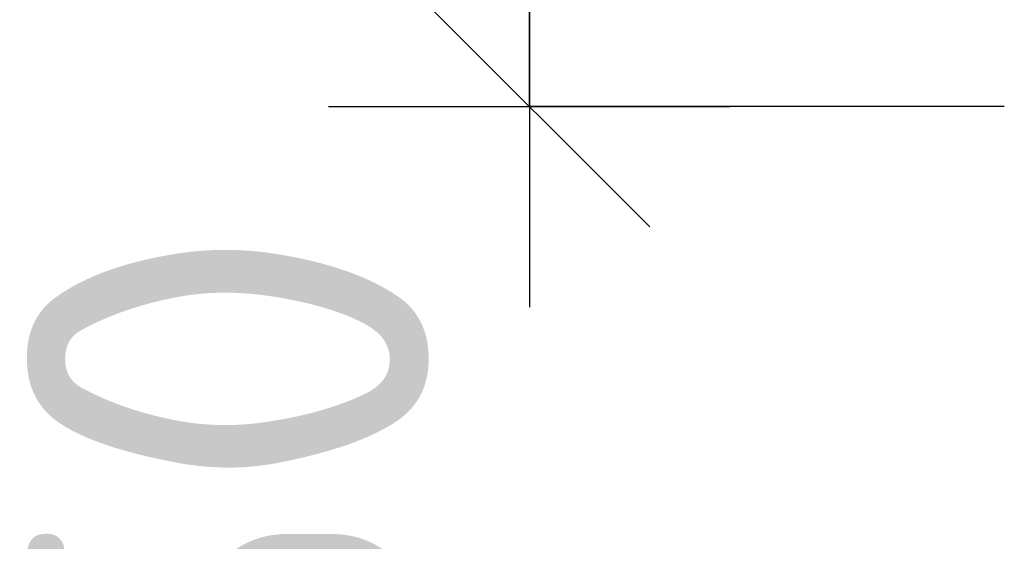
# Model space of a CAD drawing. Header units: millimetres. Extents: x 40580 to 559114, y -343730 to 81020.
# Tile 45 of 256: x 190310 to 190801, y -66731 to -66471. Entities that reach past the tile are written whole.
import ezdxf

# ---------------------------------------------------------------- set-up
doc = ezdxf.new("R2010")
doc.units = ezdxf.units.MM
doc.layers.add('_______________________1', color=7, linetype='Continuous')
doc.styles.add('ISOCPEUR', font='isocpeur.ttf')

# ---------------------------------------------------------------- blocks, each defined once
blk = doc.blocks.new('ALL_ML_STRICH')
at = {"color": 0, "linetype": 'ByBlock', "lineweight": -2}
for p, q in [((0, -0.5), (0, 0.5)), ((-0.3, -0.3), (0.3, 0.3)), ((-1, 0), (0.5, 0))]:
    blk.add_line(p, q, dxfattribs=at)

msp = doc.modelspace()

# ---------------------------------------------------------------- linework, layer by layer
at = {"layer": '_______________________1', "color": 7, "linetype": 'Continuous'}
msp.add_line((190564.11, -66514.09), (190564.11, -66264.09), dxfattribs=at)
at = {"layer": '_______________________1', "color": 253, "linetype": 'Continuous'}
msp.add_line((190800.51, -66514.09), (190564.11, -66514.09), dxfattribs=at)

# ---------------------------------------------------------------- block references
at = {"layer": '_______________________1', "color": 7, "linetype": 'Continuous', "xscale": 200, "yscale": 200, "zscale": 200, "rotation": 270}
msp.add_blockref('ALL_ML_STRICH', (190564.11, -66514.09), dxfattribs=at)

# ---------------------------------------------------------------- texts
at = {"layer": '_______________________1', "color": 7, "style": 'ISOCPEUR'}
msp.add_text('250', height=200, rotation=90, dxfattribs=at).set_placement((190514, -66990.49))

doc.saveas('drawing.dxf')
